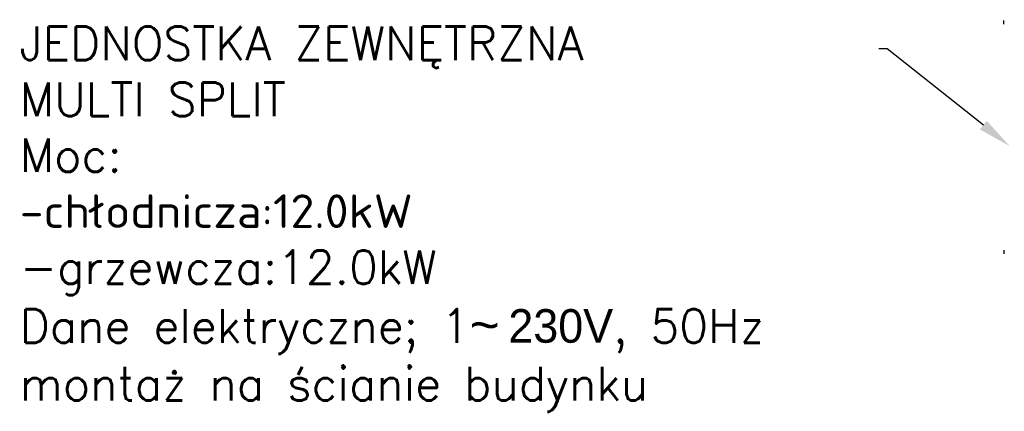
# Model space of a CAD drawing. Header units: centimetres. Extents: x 8435 to 34224, y 15581 to 23928.
# Tile 3 of 256: x 12999 to 13234, y 19484 to 19577. Entities that reach past the tile are written whole.
import ezdxf
from ezdxf import colors
from ezdxf.entities.mleader import LeaderData, LeaderLine
from ezdxf.math import Vec2, Vec3

# ---------------------------------------------------------------- set-up
doc = ezdxf.new("R2010")
doc.units = ezdxf.units.CM
doc.header["$LTSCALE"] = 0.2
doc.layers.add('_ET_OPIS', color=7, linetype='Continuous', lineweight=20)
doc.styles.add('SIMPLEX', font='simplex.shx', dxfattribs={"height": 12})

# ---------------------------------------------------------------- blocks, each defined once
blk = doc.blocks.new('A$C557f46fc')
at = {"linetype": 'Continuous'}
for p, q in [((55.44, 35.32), (54.56, 35.32)), ((56.31, 35.32), (55.44, 35.32)), ((164.01, 35.32), (165.76, 35.32))]:
    blk.add_line(p, q, dxfattribs=at)

msp = doc.modelspace()

# ---------------------------------------------------------------- block references
at = {"xscale": 0.5, "yscale": 0.5, "zscale": 0.5, "rotation": 270}
msp.add_blockref('A$C557f46fc', (13215.94, 19603.96), dxfattribs=at)

# ---------------------------------------------------------------- leaders
at = {"layer": '_ET_OPIS', "ltscale": 2}
ml = msp.add_multileader_mtext('Standard', dxfattribs=at)
ml.set_content('JEDNOSTKA ZEWNĘTRZNA\\PMULTI SPLIT\\PMoc:\\P-chłodnicza:12.0kW\\P-grzewcza:12.0kW\\PDane elektryczne; 1{\\fArial|b0|i0|c238|p34;\\H1.08333x;~\\fMS Shell Dlg 2|b0|i0|c238|p0;\\H0.65385x; \\H1.41176x;230V}, 50Hz\\Pmontaż na ścianie budynku', color=256, style='SIMPLEX')
ml.set_leader_properties()
ml.build(insert=Vec2(0, 0))
ml.multileader.update_dxf_attribs({"dogleg_length": 2, "arrow_head_size": 8})
ctx = ml.context
ctx.base_point, ctx.char_height, ctx.arrow_head_size, ctx.landing_gap_size, ctx.plane_origin = Vec3(12997.98, 19569.95), 8, 8, 1, Vec3(13488.97, 19625.15)
notes = []
notes.append((ctx, [(0, (1, 1, 0), (13205.79, 19569.95), (-1, 0), 2, [(1, [(13234.97, 19546.8)], 0, [])])]))
ctx.mtext.insert, ctx.mtext.width, ctx.mtext.defined_height, ctx.mtext.flow_direction = Vec3(12998.98, 19575.28), 213.052, 51.02, 5
for ctx, leaders in notes:
    for number, flags, end, landing, length, lines in leaders:
        leader = LeaderData()
        leader.index, (leader.has_last_leader_line, leader.has_dogleg_vector, leader.attachment_direction) = number, flags
        leader.last_leader_point, leader.dogleg_vector, leader.dogleg_length = Vec3(end), Vec3(landing), length
        for number, points, colour, breaks in lines:
            line = LeaderLine()
            line.index, line.vertices, line.color, line.breaks = number, Vec3.list(points), colors.encode_raw_color(colour), breaks
            leader.lines.append(line)
        ctx.leaders.append(leader)

doc.saveas('drawing.dxf')
